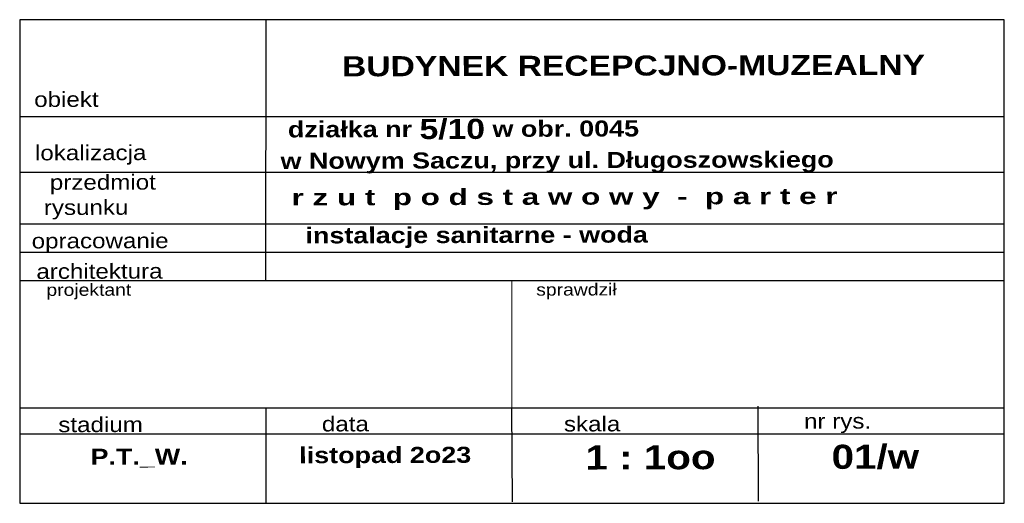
# Model space of a CAD drawing. Extents: x 4615668 to 9294084, y 5334101 to 10688993.
# Tile 27 of 37: x 4652182 to 4652231, y 5338500 to 5338524. Entities that reach past the tile are written whole.
import ezdxf

# ---------------------------------------------------------------- set-up
doc = ezdxf.new("R2010")
doc.units = 0
doc.header["$MEASUREMENT"] = 0
doc.layers.add('1', color=7, linetype='Continuous')
doc.layers.add('OPIS', color=7, linetype='Continuous')
doc.styles.add('ARIAL', font='arial.ttf', dxfattribs={"height": 10})
doc.styles.add('ARIAL_WYM50', font='arial.ttf', dxfattribs={"height": 15})

msp = doc.modelspace()

# ---------------------------------------------------------------- linework, layer by layer
at = {"lineweight": 0, "ltscale": 40}
msp.add_line((4652206.343, 5338511.159), (4652206.343, 5338504.813), dxfattribs=at)
for p in [(4652198.17, 5338511.159), (4652214.516, 5338511.159)]:
    msp.add_point(p, dxfattribs=at)
at = {"layer": 'OPIS'}
for p, q in [((4652194.085, 5338524.162), (4652194.068, 5338511.159)), ((4652230.826, 5338519.318), (4652181.828, 5338519.318)), ((4652230.841, 5338519.318), (4652181.843, 5338519.318)), ((4652230.849, 5338516.555), (4652181.851, 5338516.555)), ((4652230.855, 5338513.972), (4652181.858, 5338513.972)), ((4652230.859, 5338512.568), (4652181.861, 5338512.568)), ((4652230.863, 5338511.159), (4652181.823, 5338511.159)), ((4652230.876, 5338504.813), (4652181.879, 5338504.813)), ((4652194.08, 5338504.846), (4652194.093, 5338500.109)), ((4652206.329, 5338504.813), (4652206.358, 5338500.143)), ((4652218.611, 5338504.912), (4652218.624, 5338500.176)), ((4652230.88, 5338503.521), (4652181.882, 5338503.521))]:
    msp.add_line(p, q, dxfattribs=at)
msp.add_lwpolyline([(4652181.828, 5338500.076), (4652230.889, 5338500.076), (4652230.879, 5338524.162), (4652181.818, 5338524.162)], close=True, dxfattribs=at)

# ---------------------------------------------------------------- texts
at = {"layer": '1', "insert": (4652216.563, 5338517.9), "char_height": 0.8, "width": 44.23872, "attachment_point": 5, "rotation": 0.1544, "style": 'ARIAL_WYM50'}
msp.add_mtext('\\A1;\\pxql;{\\W1.2;\\fArial|b1|i0|c238|p34;  działka nr \\H1.25x;5/10\\H0.8x; w obr. 0045\\P w Nowym Saczu, przy ul. Długoszowskiego }', dxfattribs=at)
at = {"layer": 'OPIS', "rotation": 0.1544}
for s, insert, char_height, width, attachment_point, style in [('{\\W1.2;\\fArial|b1|i0|c238|p34; BUDYNEK RECEPCJNO-MUZEALNY}', (4652212.176, 5338521.871), 1, 38.87918, 5, 'ARIAL_WYM50'), ('{\\fEuphemia|b0|i0|c0|p34;\\W1.2;obiekt}', (4652184.145, 5338520.189), 0.75, 35.55035, 5, 'ARIAL_WYM50'), ('{\\fEuphemia|b0|i0|c0|p34;\\W1.2;lokalizacja}', (4652185.356, 5338517.426), 0.75, 35.55035, 5, 'ARIAL_WYM50'), ('{\\fEuphemia|b0|i0|c0|p34;\\W1.2;     przedmiot\\Prysunku}', (4652185.128, 5338515.329), 0.75, 35.55035, 5, 'ARIAL_WYM50'), ('{\\W1.4;\\fArial|b1|i0|c238|p34;\\C0; r z u t  p o d s t a w o w y  -  p a r t e r}', (4652194.934, 5338515.709), 0.8, 36.79618, 1, 'ARIAL'), ('{\\fEuphemia|b0|i0|c0|p34;\\W1.2;opracowanie}', (4652185.827, 5338513.04), 0.75, 35.55035, 5, 'ARIAL_WYM50'), ('{\\W1.2;\\fArial|b1|i0|c238|p34;instalacje sanitarne - woda}', (4652204.595, 5338513.32), 0.8, 35.55035, 5, 'ARIAL_WYM50'), ('{\\fEuphemia|b0|i0|c0|p34;\\W1.2;architektura}', (4652185.793, 5338511.631), 0.75, 35.55035, 5, 'ARIAL_WYM50'), ('{\\W1.2;\\FEuphemia|c0;sprawdził}', (4652209.567, 5338510.633), 0.6, 35.55035, 5, 'ARIAL_WYM50'), ('{\\W1.2;\\FEuphemia|c0;projektant}', (4652185.264, 5338510.62), 0.6, 35.55035, 5, 'ARIAL_WYM50'), ('{\\fEuphemia|b0|i0|c0|p34;\\W1.2;stadium}', (4652185.848, 5338503.993), 0.75, 35.55035, 5, 'ARIAL_WYM50'), ('{\\fEuphemia|b0|i0|c0|p34;\\W1.2;data}', (4652198.049, 5338504.026), 0.75, 35.55035, 5, 'ARIAL_WYM50'), ('{\\fEuphemia|b0|i0|c0|p34;\\W1.2;skala}', (4652210.346, 5338504.026), 0.75, 35.55035, 5, 'ARIAL_WYM50'), ('{\\fEuphemia|b0|i0|c0|p34;\\W1.2;nr rys.}', (4652222.58, 5338504.059), 0.75, 35.55035, 5, 'ARIAL_WYM50'), ('{\\W1.2;\\fArial|b1|i0|c238|p34;P.T._W.}', (4652187.77, 5338502.329), 0.8, 35.55035, 5, 'ARIAL_WYM50'), ('{\\W1.2;\\fArial|b1|i0|c238|p34;listopad 2o23}', (4652200.036, 5338502.362), 0.8, 35.55035, 5, 'ARIAL_WYM50'), ('{\\fArial|b1|i0|c238|p34;\\W1.2;\\C0;1 : 1oo}', (4652210.013, 5338502.958), 1.2, 36.79618, 1, 'ARIAL'), ('{\\W1.2;\\fArial|b1|i0|c238|p34;\\C0;01/w}', (4652222.279, 5338502.991), 1.2, 36.79618, 1, 'ARIAL')]:
    msp.add_mtext(s, dxfattribs=dict(at, insert=insert, char_height=char_height, width=width, attachment_point=attachment_point, style=style))

doc.saveas('drawing.dxf')
